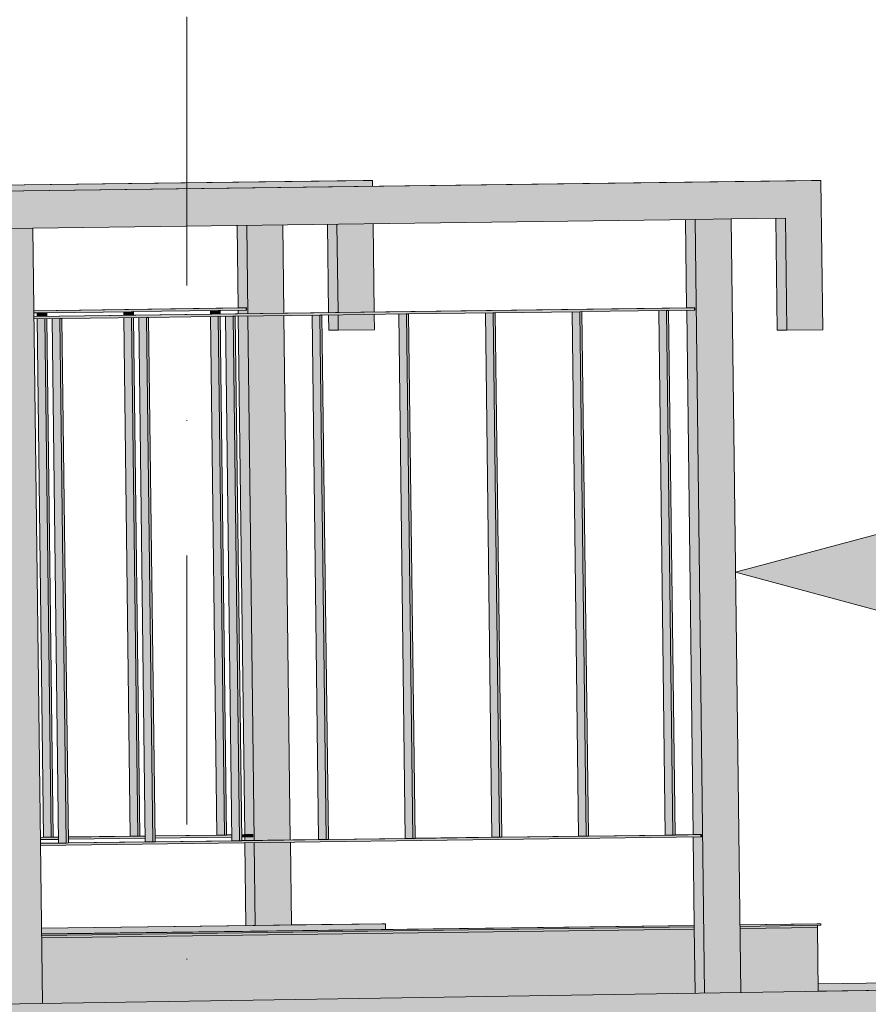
# Model space of a CAD drawing. Header units: centimetres. Extents: x -5472 to 10427, y -400 to 1902.
# Tile 89 of 91: x -3561 to -3447, y 1396 to 1527. Entities that reach past the tile are written whole.
import ezdxf
from ezdxf.enums import TextEntityAlignment as Align

# ---------------------------------------------------------------- set-up
doc = ezdxf.new("R2010")
doc.units = ezdxf.units.CM
doc.header["$LTSCALE"] = 0.1
doc.header["$MEASUREMENT"] = 0
doc.linetypes.add('Kropki i Kreski', pattern=[720, 360, -180, 0, -180])
for name, color, linetype in [('2_kładka_IFC.K_IR', 7, 'Continuous'), ('2_stropy.K_IR', 7, 'Continuous'), ('3_opisy.K_IR', 7, 'Continuous'), ('4_osie.ISTN', 7, 'Continuous')]:
    doc.layers.add(name, color=color, linetype=linetype)
doc.styles.add('GENERATED_STYLE_1', font='txt')

# ---------------------------------------------------------------- blocks, each defined once
blk = doc.blocks.new('ElemPrzekroju_5_1')
at = {"layer": '2_stropy.K_IR', "linetype": 'Continuous', "lineweight": 0, "true_color": 0xe0e0e0}
blk.add_hatch(color=254, dxfattribs=at).paths.add_polyline_path([(-3454.13, 1398.46), (-3454.11, 1397.46), (-3393.9, 1398.41), (-3090.02, 1403.18), (-3090.02, 1403.18), (-3066.13, 1403.56), (-3066.13, 1403.55), (-3059.88, 1403.55), (-3002.25, 1403.55), (-2972.14, 1403.55), (-2970.75, 1403.55), (-2866.13, 1404.82), (-2866.13, 1405.3), (-2866.13, 1405.3), (-2866.12, 1406.68), (-3065.69, 1403.89)])
at = {"layer": '2_stropy.K_IR', "color": 7, "linetype": 'Continuous', "lineweight": 0}
blk.add_line((-3065.69, 1403.89), (-3454.13, 1398.46), dxfattribs=at)
blk = doc.blocks.new('ElemPrzekroju_422_1')
at = {"layer": '2_stropy.K_IR', "linetype": 'Continuous', "lineweight": 0, "true_color": 0xb1b1b1}
blk.add_hatch(color=253, dxfattribs=at).paths.add_polyline_path([(-3566.68, 1395.69), (-3566.68, 1391.69), (-3066.13, 1399.56), (-3066.13, 1400.05), (-3066.13, 1403.56)])
at = {"layer": '2_stropy.K_IR', "color": 7, "linetype": 'Continuous', "lineweight": 0}
for p, q in [((-3566.68, 1395.69), (-3066.13, 1403.56)), ((-3066.21, 1403.56), (-3454.11, 1397.46))]:
    blk.add_line(p, q, dxfattribs=at)
blk = doc.blocks.new('ElemPrzekroju_648_1')
at = {"layer": '2_kładka_IFC.K_IR', "linetype": 'Continuous', "lineweight": 0, "true_color": 0xe8e8e8}
for points in [[(-3845.86, 1500.85), (-3844.59, 1500.85), (-3453.74, 1505.99), (-3455.01, 1505.99)], [(-3513.78, 1505.99), (-3515.05, 1505.99), (-3625.46, 1504.53), (-3624.19, 1504.53)], [(-3559.11, 1488.55), (-3559.11, 1488.54), (-3530.67, 1488.91), (-3531.69, 1488.91)], [(-3559.1, 1487.76), (-3559.1, 1487.75), (-3470.63, 1488.91), (-3471.65, 1488.91)], [(-3557.84, 1418.07), (-3558.24, 1418.06), (-3558.24, 1418.05), (-3556.82, 1418.07)], [(-3555.83, 1418.09), (-3556.53, 1418.08), (-3556.53, 1418.07), (-3555.82, 1418.08)], [(-3554.52, 1418.11), (-3554.52, 1418.1), (-3545.22, 1418.22), (-3546.23, 1418.22)], [(-3544.22, 1418.24), (-3544.93, 1418.23), (-3544.93, 1418.22), (-3544.22, 1418.23)], [(-3542.91, 1418.26), (-3542.91, 1418.25), (-3533.61, 1418.37), (-3534.63, 1418.37)], [(-3532.62, 1418.4), (-3533.32, 1418.39), (-3533.32, 1418.37), (-3532.62, 1418.38)], [(-3531.31, 1418.41), (-3531.31, 1418.4), (-3529.81, 1418.42), (-3530.82, 1418.42)], [(-3497.79, 1418.07), (-3508.09, 1417.93), (-3508.09, 1417.92), (-3496.78, 1418.07)], [(-3486.19, 1418.22), (-3496.49, 1418.08), (-3496.49, 1418.07), (-3485.17, 1418.22)], [(-3484.88, 1418.23), (-3484.88, 1418.22), (-3473.57, 1418.37), (-3474.59, 1418.37)], [(-3473.28, 1418.39), (-3473.28, 1418.37), (-3469.76, 1418.42), (-3470.78, 1418.42)], [(-3558.23, 1417.27), (-3558.23, 1417.26), (-3554.8, 1417.3), (-3555.82, 1417.3)], [(-3544.21, 1417.45), (-3554.51, 1417.32), (-3554.51, 1417.31), (-3543.19, 1417.45)], [(-3532.61, 1417.61), (-3542.9, 1417.47), (-3542.9, 1417.46), (-3531.59, 1417.61)], [(-3521, 1417.76), (-3531.3, 1417.62), (-3531.3, 1417.61), (-3519.99, 1417.76)], [(-3509.4, 1417.91), (-3519.7, 1417.78), (-3519.69, 1417.76), (-3508.38, 1417.91)], [(-3558.09, 1405.9), (-3558.09, 1405.89), (-3512.05, 1406.49), (-3512.56, 1406.49)], [(-3558.08, 1405.13), (-3558.08, 1405.12), (-3470.71, 1406.27), (-3470.71, 1406.28)], [(-3454.28, 1406.49), (-3464.6, 1406.36), (-3464.6, 1406.35), (-3453.77, 1406.49)]]:
    blk.add_hatch(color=254, dxfattribs=at).paths.add_polyline_path(points)
at = {"layer": '2_kładka_IFC.K_IR', "linetype": 'Continuous', "lineweight": 0, "true_color": 0xd1d1d1}
for points in [[(-3844.59, 1500.85), (-3844.52, 1495.85), (-3458.51, 1500.92), (-3458.33, 1485.92), (-3453.49, 1485.99), (-3453.74, 1505.99)], [(-3624.19, 1504.53), (-3624.18, 1503.76), (-3513.77, 1505.21), (-3513.78, 1505.99)], [(-3525.8, 1500.04), (-3530.63, 1499.97), (-3530.49, 1488.14), (-3525.65, 1488.2)], [(-3518.55, 1500.13), (-3518.4, 1488.3), (-3513.57, 1488.36), (-3513.71, 1500.2)], [(-3465.77, 1500.83), (-3470.6, 1500.76), (-3469.33, 1397.22), (-3464.49, 1397.3)], [(-3559.25, 1499.6), (-3564.08, 1499.54), (-3562.81, 1395.75), (-3557.97, 1395.83)], [(-3559.11, 1488.54), (-3559.11, 1488.24), (-3530.67, 1488.61), (-3530.67, 1488.91)], [(-3559.1, 1487.75), (-3559.1, 1487.45), (-3470.63, 1488.61), (-3470.63, 1488.91)], [(-3557.39, 1488.26), (-3557.68, 1488.26), (-3557.68, 1487.78), (-3557.39, 1487.79)], [(-3545.79, 1488.42), (-3546.08, 1488.41), (-3546.07, 1487.94), (-3545.78, 1487.94)], [(-3534.18, 1488.57), (-3534.47, 1488.56), (-3534.47, 1488.09), (-3534.18, 1488.09)], [(-3525.65, 1487.89), (-3530.48, 1487.83), (-3529.62, 1417.65), (-3524.79, 1417.71)], [(-3519.99, 1417.76), (-3519.69, 1417.76), (-3520.56, 1487.96), (-3520.85, 1487.95)], [(-3513.56, 1488.05), (-3518.4, 1487.99), (-3518.37, 1485.92), (-3513.54, 1485.99)], [(-3508.38, 1417.91), (-3508.09, 1417.92), (-3508.95, 1488.11), (-3509.24, 1488.11)], [(-3496.78, 1418.07), (-3496.49, 1418.07), (-3497.35, 1488.26), (-3497.64, 1488.26)], [(-3485.17, 1418.22), (-3484.88, 1418.22), (-3485.75, 1488.42), (-3486.04, 1488.41)], [(-3473.57, 1418.37), (-3473.28, 1418.37), (-3474.14, 1488.57), (-3474.43, 1488.56)], [(-3557.38, 1487.47), (-3557.67, 1487.47), (-3556.82, 1418.07), (-3556.53, 1418.07)], [(-3554.8, 1417.3), (-3554.51, 1417.31), (-3555.37, 1487.5), (-3555.66, 1487.5)], [(-3545.78, 1487.63), (-3546.07, 1487.62), (-3545.22, 1418.22), (-3544.93, 1418.22)], [(-3543.19, 1417.45), (-3542.9, 1417.46), (-3543.77, 1487.65), (-3544.06, 1487.65)], [(-3534.18, 1487.78), (-3534.47, 1487.78), (-3533.61, 1418.37), (-3533.32, 1418.37)], [(-3531.59, 1417.61), (-3531.3, 1417.61), (-3532.16, 1487.81), (-3532.45, 1487.8)], [(-3555.82, 1418.08), (-3558.24, 1418.05), (-3558.24, 1417.75), (-3555.82, 1417.78)], [(-3558.23, 1417.26), (-3558.23, 1416.96), (-3469.76, 1418.12), (-3469.76, 1418.42)], [(-3554.52, 1418.1), (-3554.51, 1417.8), (-3544.22, 1417.93), (-3544.22, 1418.23)], [(-3542.91, 1418.25), (-3542.91, 1417.95), (-3532.61, 1418.08), (-3532.62, 1418.38)], [(-3529.81, 1418.42), (-3531.31, 1418.4), (-3531.31, 1418.1), (-3529.8, 1418.12)], [(-3529.62, 1417.33), (-3529.48, 1406.27), (-3524.65, 1406.34), (-3524.78, 1417.4)], [(-3558.09, 1405.89), (-3558.08, 1405.13), (-3512.04, 1405.74), (-3512.05, 1406.49)], [(-3558.08, 1405.12), (-3558.08, 1404.92), (-3470.71, 1406.07), (-3470.71, 1406.27)], [(-3464.6, 1406.35), (-3464.6, 1406.15), (-3453.76, 1406.29), (-3453.77, 1406.49)], [(-3558.08, 1404.63), (-3557.97, 1395.83), (-3470.6, 1397.2), (-3470.7, 1405.78)], [(-3464.6, 1405.86), (-3464.49, 1397.3), (-3454.11, 1397.46), (-3454.22, 1405.99)]]:
    blk.add_hatch(color=254, dxfattribs=at).paths.add_polyline_path(points)
at = {"layer": '2_kładka_IFC.K_IR', "linetype": 'Continuous', "lineweight": 0, "true_color": 0x939393}
for points in [[(-3530.63, 1499.97), (-3531.91, 1499.96), (-3531.77, 1488.91), (-3531.69, 1488.91), (-3530.67, 1488.91), (-3530.67, 1488.61), (-3531.77, 1488.6), (-3531.76, 1488.12), (-3530.49, 1488.14)], [(-3530.63, 1499.97), (-3531.91, 1499.96), (-3531.77, 1488.91), (-3531.69, 1488.91), (-3530.67, 1488.91), (-3530.67, 1488.61), (-3531.77, 1488.6), (-3531.76, 1488.12), (-3530.49, 1488.14)], [(-3518.55, 1500.13), (-3519.82, 1500.12), (-3519.67, 1488.28), (-3518.4, 1488.3)], [(-3518.55, 1500.13), (-3519.82, 1500.12), (-3519.67, 1488.28), (-3518.4, 1488.3)], [(-3471.87, 1500.75), (-3471.73, 1488.91), (-3471.65, 1488.91), (-3470.63, 1488.91), (-3470.63, 1488.61), (-3471.72, 1488.6), (-3470.86, 1418.42), (-3470.78, 1418.42), (-3469.76, 1418.42), (-3469.76, 1418.12), (-3470.86, 1418.11), (-3470.6, 1397.2), (-3469.33, 1397.22), (-3470.6, 1500.76)], [(-3471.87, 1500.75), (-3471.73, 1488.91), (-3471.65, 1488.91), (-3470.63, 1488.91), (-3470.63, 1488.61), (-3471.72, 1488.6), (-3470.86, 1418.42), (-3470.78, 1418.42), (-3469.76, 1418.42), (-3469.76, 1418.12), (-3470.86, 1418.11), (-3470.6, 1397.2), (-3469.33, 1397.22), (-3470.6, 1500.76)], [(-3459.78, 1500.91), (-3459.6, 1485.92), (-3458.33, 1485.92), (-3458.51, 1500.92)], [(-3459.78, 1500.91), (-3459.6, 1485.92), (-3458.33, 1485.92), (-3458.51, 1500.92)], [(-3558.7, 1488.25), (-3558.69, 1487.77), (-3557.68, 1487.78), (-3557.68, 1488.26)], [(-3558.7, 1488.25), (-3558.69, 1487.77), (-3557.68, 1487.78), (-3557.68, 1488.26)], [(-3547.1, 1488.4), (-3547.09, 1487.92), (-3546.07, 1487.94), (-3546.08, 1488.41)], [(-3547.1, 1488.4), (-3547.09, 1487.92), (-3546.07, 1487.94), (-3546.08, 1488.41)], [(-3535.49, 1488.55), (-3535.49, 1488.08), (-3534.47, 1488.09), (-3534.47, 1488.56)], [(-3535.49, 1488.55), (-3535.49, 1488.08), (-3534.47, 1488.09), (-3534.47, 1488.56)], [(-3530.48, 1487.83), (-3531.76, 1487.81), (-3530.9, 1418.42), (-3530.82, 1418.42), (-3529.81, 1418.42), (-3529.8, 1418.12), (-3530.9, 1418.11), (-3530.89, 1417.63), (-3529.62, 1417.65)], [(-3530.48, 1487.83), (-3531.76, 1487.81), (-3530.9, 1418.42), (-3530.82, 1418.42), (-3529.81, 1418.42), (-3529.8, 1418.12), (-3530.9, 1418.11), (-3530.89, 1417.63), (-3529.62, 1417.65)], [(-3521.87, 1487.94), (-3521, 1417.76), (-3519.99, 1417.76), (-3520.85, 1487.95)], [(-3521.87, 1487.94), (-3521, 1417.76), (-3519.99, 1417.76), (-3520.85, 1487.95)], [(-3519.67, 1487.97), (-3519.64, 1485.92), (-3518.37, 1485.92), (-3518.4, 1487.99)], [(-3519.67, 1487.97), (-3519.64, 1485.92), (-3518.37, 1485.92), (-3518.4, 1487.99)], [(-3510.26, 1488.09), (-3509.4, 1417.91), (-3508.38, 1417.91), (-3509.24, 1488.11)], [(-3510.26, 1488.09), (-3509.4, 1417.91), (-3508.38, 1417.91), (-3509.24, 1488.11)], [(-3498.66, 1488.25), (-3497.79, 1418.07), (-3496.78, 1418.07), (-3497.64, 1488.26)], [(-3498.66, 1488.25), (-3497.79, 1418.07), (-3496.78, 1418.07), (-3497.64, 1488.26)], [(-3487.05, 1488.4), (-3486.19, 1418.22), (-3485.17, 1418.22), (-3486.04, 1488.41)], [(-3487.05, 1488.4), (-3486.19, 1418.22), (-3485.17, 1418.22), (-3486.04, 1488.41)], [(-3475.45, 1488.55), (-3474.59, 1418.37), (-3473.57, 1418.37), (-3474.43, 1488.56)], [(-3475.45, 1488.55), (-3474.59, 1418.37), (-3473.57, 1418.37), (-3474.43, 1488.56)], [(-3558.69, 1487.46), (-3557.84, 1418.07), (-3556.82, 1418.07), (-3557.67, 1487.47)], [(-3558.69, 1487.46), (-3557.84, 1418.07), (-3556.82, 1418.07), (-3557.67, 1487.47)], [(-3556.68, 1487.48), (-3555.82, 1417.3), (-3554.8, 1417.3), (-3555.66, 1487.5)], [(-3556.68, 1487.48), (-3555.82, 1417.3), (-3554.8, 1417.3), (-3555.66, 1487.5)], [(-3547.09, 1487.61), (-3546.23, 1418.22), (-3545.22, 1418.22), (-3546.07, 1487.62)], [(-3547.09, 1487.61), (-3546.23, 1418.22), (-3545.22, 1418.22), (-3546.07, 1487.62)], [(-3545.07, 1487.64), (-3544.21, 1417.45), (-3543.19, 1417.45), (-3544.06, 1487.65)], [(-3545.07, 1487.64), (-3544.21, 1417.45), (-3543.19, 1417.45), (-3544.06, 1487.65)], [(-3535.48, 1487.76), (-3534.63, 1418.37), (-3533.61, 1418.37), (-3534.47, 1487.78)], [(-3535.48, 1487.76), (-3534.63, 1418.37), (-3533.61, 1418.37), (-3534.47, 1487.78)], [(-3533.47, 1487.79), (-3532.61, 1417.61), (-3531.59, 1417.61), (-3532.45, 1487.8)], [(-3533.47, 1487.79), (-3532.61, 1417.61), (-3531.59, 1417.61), (-3532.45, 1487.8)], [(-3529.62, 1417.33), (-3530.89, 1417.32), (-3530.75, 1406.26), (-3529.48, 1406.27)], [(-3529.62, 1417.33), (-3530.89, 1417.32), (-3530.75, 1406.26), (-3529.48, 1406.27)]]:
    blk.add_hatch(color=252, dxfattribs=at).paths.add_polyline_path(points)
at = {"layer": '2_kładka_IFC.K_IR', "linetype": 'Continuous', "lineweight": 0, "true_color": 0xaaaaaa}
for points in [[(-3531.69, 1488.91), (-3533.14, 1488.9), (-3530.79, 1488.91), (-3530.67, 1488.91)], [(-3473.1, 1488.9), (-3470.75, 1488.91), (-3470.63, 1488.91), (-3471.65, 1488.91)], [(-3558.24, 1418.06), (-3558.24, 1418.05), (-3556.82, 1418.07), (-3557.84, 1418.07)], [(-3547.57, 1418.2), (-3545.22, 1418.22), (-3546.23, 1418.22)], [(-3534.63, 1418.37), (-3535.96, 1418.35), (-3533.61, 1418.37)], [(-3531.31, 1418.41), (-3529.93, 1418.42), (-3529.81, 1418.42), (-3530.82, 1418.42), (-3531.31, 1418.41)], [(-3497.79, 1418.07), (-3499.13, 1418.05), (-3496.78, 1418.07)], [(-3486.19, 1418.22), (-3487.52, 1418.2), (-3485.17, 1418.22)], [(-3475.92, 1418.35), (-3473.57, 1418.37), (-3474.59, 1418.37)], [(-3472.23, 1418.4), (-3469.88, 1418.42), (-3469.76, 1418.42), (-3470.78, 1418.42)], [(-3557.15, 1417.28), (-3554.8, 1417.3), (-3555.82, 1417.3)], [(-3544.21, 1417.45), (-3545.54, 1417.44), (-3543.19, 1417.45)], [(-3532.61, 1417.61), (-3533.94, 1417.59), (-3531.59, 1417.61)], [(-3521, 1417.76), (-3522.33, 1417.74), (-3519.99, 1417.76)], [(-3509.4, 1417.91), (-3510.73, 1417.9), (-3508.38, 1417.91)], [(-3473.55, 1406.24), (-3472.38, 1406.25), (-3470.71, 1406.27), (-3470.71, 1406.28)], [(-3464.6, 1406.07), (-3464.6, 1405.86), (-3454.22, 1405.99), (-3454.2, 1406.21)], [(-3558.08, 1404.84), (-3558.08, 1404.63), (-3470.7, 1405.78), (-3470.71, 1405.99)]]:
    blk.add_hatch(color=253, dxfattribs=at).paths.add_polyline_path(points)
at = {"layer": '2_kładka_IFC.K_IR', "linetype": 'Continuous', "lineweight": 0, "true_color": 0xa3a3a3}
for points in [[(-3530.79, 1488.91), (-3530.79, 1488.61), (-3530.67, 1488.61), (-3530.67, 1488.91)], [(-3470.75, 1488.91), (-3470.74, 1488.61), (-3470.63, 1488.61), (-3470.63, 1488.91)], [(-3529.81, 1418.42), (-3529.93, 1418.42), (-3529.92, 1418.12), (-3529.8, 1418.12)], [(-3469.88, 1418.42), (-3469.88, 1418.12), (-3469.76, 1418.12), (-3469.76, 1418.42)], [(-3472.38, 1406.25), (-3472.37, 1406.05), (-3470.71, 1406.07), (-3470.71, 1406.27)], [(-3470.7, 1405.78), (-3558.08, 1404.63), (-3558.05, 1402.46), (-3473.4, 1403.57), (-3473.32, 1397.16), (-3557.97, 1395.83), (-3557.97, 1395.83), (-3470.6, 1397.2)], [(-3464.6, 1405.86), (-3464.57, 1403.69), (-3454.79, 1403.82), (-3454.32, 1405.88), (-3454.28, 1405.99)], [(-3464.49, 1397.3), (-3469.33, 1397.22), (-3469.33, 1397.22), (-3464.49, 1397.3)], [(-3464.49, 1397.3), (-3464.49, 1397.3), (-3454.11, 1397.46), (-3454.11, 1397.46)], [(-3557.97, 1395.83), (-3562.81, 1395.76), (-3562.81, 1395.75), (-3557.97, 1395.83)]]:
    blk.add_hatch(color=253, dxfattribs=at).paths.add_polyline_path(points)
at = {"layer": '2_kładka_IFC.K_IR', "linetype": 'Continuous', "lineweight": 0, "true_color": 0x9b9b9b}
for points in [[(-3464.6, 1406.15), (-3464.6, 1406.07), (-3454.2, 1406.21), (-3454.15, 1406.29)], [(-3464.6, 1406.15), (-3464.6, 1406.07), (-3454.2, 1406.21), (-3454.15, 1406.29)], [(-3454.2, 1406.21), (-3464.6, 1406.07), (-3464.6, 1405.86), (-3454.28, 1405.99)], [(-3558.08, 1404.92), (-3558.08, 1404.84), (-3470.71, 1405.99), (-3470.71, 1406.07)], [(-3558.08, 1404.92), (-3558.08, 1404.84), (-3470.71, 1405.99), (-3470.71, 1406.07)], [(-3558.08, 1404.84), (-3558.08, 1404.63), (-3470.7, 1405.78), (-3470.71, 1405.99)]]:
    blk.add_hatch(color=253, dxfattribs=at).paths.add_polyline_path(points)
at = {"layer": '2_kładka_IFC.K_IR', "color": 7, "linetype": 'Continuous', "lineweight": 15}
for p, q in [((-3455.01, 1505.99), (-3845.86, 1500.85)), ((-3453.74, 1505.99), (-3844.59, 1500.85)), ((-3625.46, 1504.53), (-3515.05, 1505.99)), ((-3624.19, 1504.53), (-3513.78, 1505.99)), ((-3515.05, 1505.99), (-3513.78, 1505.99)), ((-3513.77, 1505.21), (-3513.78, 1505.99)), ((-3455.01, 1505.99), (-3453.74, 1505.99)), ((-3453.49, 1485.99), (-3453.74, 1505.99)), ((-3559.25, 1499.6), (-3470.6, 1500.76)), ((-3531.91, 1499.96), (-3531.77, 1488.91)), ((-3530.63, 1499.97), (-3530.49, 1488.14)), ((-3525.8, 1500.04), (-3525.65, 1488.2)), ((-3519.67, 1488.28), (-3519.82, 1500.12)), ((-3518.4, 1488.3), (-3518.55, 1500.13)), ((-3513.57, 1488.36), (-3513.71, 1500.2)), ((-3471.87, 1500.75), (-3471.73, 1488.91)), ((-3465.77, 1500.83), (-3470.6, 1500.76)), ((-3470.6, 1500.76), (-3469.33, 1397.22)), ((-3465.77, 1500.83), (-3458.51, 1500.92)), ((-3465.77, 1500.83), (-3464.49, 1397.3)), ((-3459.6, 1485.92), (-3459.78, 1500.91)), ((-3458.33, 1485.92), (-3458.51, 1500.92)), ((-3559.25, 1499.6), (-3564.08, 1499.54)), ((-3559.25, 1499.6), (-3557.97, 1395.83)), ((-3559.11, 1488.55), (-3531.69, 1488.91)), ((-3530.67, 1488.91), (-3559.11, 1488.54)), ((-3557.68, 1488.26), (-3559.11, 1488.24)), ((-3559.1, 1487.76), (-3471.65, 1488.91)), ((-3470.63, 1488.91), (-3559.1, 1487.75)), ((-3558.69, 1487.77), (-3558.7, 1488.25)), ((-3557.68, 1487.78), (-3557.68, 1488.26)), ((-3557.68, 1488.26), (-3557.39, 1488.26)), ((-3546.08, 1488.41), (-3557.39, 1488.26)), ((-3557.39, 1487.79), (-3557.39, 1488.26)), ((-3547.09, 1487.92), (-3547.1, 1488.4)), ((-3546.08, 1488.41), (-3545.79, 1488.42)), ((-3546.07, 1487.94), (-3546.08, 1488.41)), ((-3534.47, 1488.56), (-3545.79, 1488.42)), ((-3545.78, 1487.94), (-3545.79, 1488.42)), ((-3535.49, 1488.08), (-3535.49, 1488.55)), ((-3534.47, 1488.56), (-3534.18, 1488.57)), ((-3534.47, 1488.09), (-3534.47, 1488.56)), ((-3530.67, 1488.61), (-3534.18, 1488.57)), ((-3534.18, 1488.09), (-3534.18, 1488.57)), ((-3520.85, 1487.95), (-3532.16, 1487.81)), ((-3531.77, 1488.6), (-3531.76, 1488.12)), ((-3531.69, 1488.91), (-3530.67, 1488.91)), ((-3530.67, 1488.91), (-3530.67, 1488.61)), ((-3530.48, 1487.83), (-3529.62, 1417.65)), ((-3525.65, 1487.89), (-3524.79, 1417.71)), ((-3521, 1417.76), (-3521.87, 1487.94)), ((-3520.85, 1487.95), (-3520.56, 1487.96)), ((-3519.99, 1417.76), (-3520.85, 1487.95)), ((-3509.24, 1488.11), (-3520.56, 1487.96)), ((-3519.69, 1417.76), (-3520.56, 1487.96)), ((-3519.64, 1485.92), (-3519.67, 1487.97)), ((-3518.37, 1485.92), (-3518.4, 1487.99)), ((-3513.54, 1485.99), (-3513.56, 1488.05)), ((-3509.4, 1417.91), (-3510.26, 1488.09)), ((-3508.38, 1417.91), (-3509.24, 1488.11)), ((-3509.24, 1488.11), (-3508.95, 1488.11)), ((-3497.64, 1488.26), (-3508.95, 1488.11)), ((-3508.09, 1417.92), (-3508.95, 1488.11)), ((-3497.79, 1418.07), (-3498.66, 1488.25)), ((-3496.78, 1418.07), (-3497.64, 1488.26)), ((-3497.64, 1488.26), (-3497.35, 1488.26)), ((-3486.04, 1488.41), (-3497.35, 1488.26)), ((-3496.49, 1418.07), (-3497.35, 1488.26)), ((-3486.19, 1418.22), (-3487.05, 1488.4)), ((-3486.04, 1488.41), (-3485.75, 1488.42)), ((-3485.17, 1418.22), (-3486.04, 1488.41)), ((-3474.43, 1488.56), (-3485.75, 1488.42)), ((-3484.88, 1418.22), (-3485.75, 1488.42)), ((-3474.59, 1418.37), (-3475.45, 1488.55)), ((-3474.43, 1488.56), (-3474.14, 1488.57)), ((-3473.57, 1418.37), (-3474.43, 1488.56)), ((-3470.63, 1488.61), (-3474.14, 1488.57)), ((-3473.28, 1418.37), (-3474.14, 1488.57)), ((-3471.72, 1488.6), (-3470.86, 1418.42)), ((-3471.65, 1488.91), (-3470.63, 1488.91)), ((-3470.63, 1488.91), (-3470.63, 1488.61)), ((-3555.66, 1487.5), (-3559.1, 1487.45)), ((-3557.84, 1418.07), (-3558.69, 1487.46)), ((-3556.82, 1418.07), (-3557.67, 1487.47)), ((-3556.53, 1418.07), (-3557.38, 1487.47)), ((-3555.82, 1417.3), (-3556.68, 1487.48)), ((-3554.8, 1417.3), (-3555.66, 1487.5)), ((-3555.66, 1487.5), (-3555.37, 1487.5)), ((-3544.06, 1487.65), (-3555.37, 1487.5)), ((-3554.51, 1417.31), (-3555.37, 1487.5)), ((-3546.23, 1418.22), (-3547.09, 1487.61)), ((-3545.22, 1418.22), (-3546.07, 1487.62)), ((-3544.93, 1418.22), (-3545.78, 1487.63)), ((-3544.21, 1417.45), (-3545.07, 1487.64)), ((-3543.19, 1417.45), (-3544.06, 1487.65)), ((-3544.06, 1487.65), (-3543.77, 1487.65)), ((-3532.45, 1487.8), (-3543.77, 1487.65)), ((-3542.9, 1417.46), (-3543.77, 1487.65)), ((-3534.63, 1418.37), (-3535.48, 1487.76)), ((-3533.61, 1418.37), (-3534.47, 1487.78)), ((-3533.32, 1418.37), (-3534.18, 1487.78)), ((-3532.61, 1417.61), (-3533.47, 1487.79)), ((-3532.45, 1487.8), (-3532.16, 1487.81)), ((-3531.59, 1417.61), (-3532.45, 1487.8)), ((-3531.3, 1417.61), (-3532.16, 1487.81)), ((-3531.76, 1487.81), (-3530.9, 1418.42)), ((-3519.64, 1485.92), (-3518.37, 1485.92)), ((-3518.37, 1485.92), (-3513.54, 1485.99)), ((-3459.6, 1485.92), (-3458.33, 1485.92)), ((-3458.33, 1485.92), (-3453.49, 1485.99)), ((-3558.24, 1418.06), (-3557.84, 1418.07)), ((-3556.82, 1418.07), (-3558.24, 1418.05)), ((-3469.76, 1418.12), (-3558.23, 1416.96)), ((-3557.84, 1418.07), (-3556.82, 1418.07)), ((-3556.82, 1418.07), (-3556.53, 1418.07)), ((-3556.53, 1418.08), (-3555.83, 1418.09)), ((-3555.82, 1418.08), (-3556.53, 1418.07)), ((-3554.52, 1418.11), (-3546.23, 1418.22)), ((-3545.22, 1418.22), (-3554.52, 1418.1)), ((-3546.23, 1418.22), (-3545.22, 1418.22)), ((-3545.22, 1418.22), (-3544.93, 1418.22)), ((-3544.93, 1418.23), (-3544.22, 1418.24)), ((-3544.22, 1418.23), (-3544.93, 1418.22)), ((-3542.91, 1418.26), (-3534.63, 1418.37)), ((-3533.61, 1418.37), (-3542.91, 1418.25)), ((-3532.61, 1418.08), (-3542.91, 1417.95)), ((-3534.63, 1418.37), (-3533.61, 1418.37)), ((-3533.61, 1418.37), (-3533.32, 1418.37)), ((-3533.32, 1418.39), (-3532.62, 1418.4)), ((-3532.62, 1418.38), (-3533.32, 1418.37)), ((-3531.31, 1418.41), (-3530.82, 1418.42)), ((-3529.81, 1418.42), (-3531.31, 1418.4)), ((-3529.8, 1418.12), (-3531.31, 1418.1)), ((-3530.9, 1418.11), (-3530.89, 1417.63)), ((-3530.82, 1418.42), (-3529.81, 1418.42)), ((-3529.81, 1418.42), (-3529.8, 1418.12)), ((-3508.09, 1417.93), (-3497.79, 1418.07)), ((-3496.78, 1418.07), (-3508.09, 1417.92)), ((-3497.79, 1418.07), (-3496.78, 1418.07)), ((-3496.78, 1418.07), (-3496.49, 1418.07)), ((-3496.49, 1418.08), (-3486.19, 1418.22)), ((-3485.17, 1418.22), (-3496.49, 1418.07)), ((-3486.19, 1418.22), (-3485.17, 1418.22)), ((-3485.17, 1418.22), (-3484.88, 1418.22)), ((-3484.88, 1418.23), (-3474.59, 1418.37)), ((-3473.57, 1418.37), (-3484.88, 1418.22)), ((-3474.59, 1418.37), (-3473.57, 1418.37)), ((-3473.57, 1418.37), (-3473.28, 1418.37)), ((-3473.28, 1418.39), (-3470.78, 1418.42)), ((-3469.76, 1418.42), (-3473.28, 1418.37)), ((-3470.86, 1418.11), (-3470.71, 1406.27)), ((-3470.78, 1418.42), (-3469.76, 1418.42)), ((-3469.76, 1418.42), (-3469.76, 1418.12)), ((-3555.82, 1417.78), (-3558.24, 1417.75)), ((-3558.23, 1417.27), (-3555.82, 1417.3)), ((-3554.8, 1417.3), (-3558.23, 1417.26)), ((-3555.82, 1417.3), (-3554.8, 1417.3)), ((-3554.8, 1417.3), (-3554.51, 1417.31)), ((-3544.22, 1417.93), (-3554.51, 1417.8)), ((-3554.51, 1417.32), (-3544.21, 1417.45)), ((-3543.19, 1417.45), (-3554.51, 1417.31)), ((-3544.21, 1417.45), (-3543.19, 1417.45)), ((-3543.19, 1417.45), (-3542.9, 1417.46)), ((-3542.9, 1417.47), (-3532.61, 1417.61)), ((-3531.59, 1417.61), (-3542.9, 1417.46)), ((-3532.61, 1417.61), (-3531.59, 1417.61)), ((-3531.59, 1417.61), (-3531.3, 1417.61)), ((-3531.3, 1417.62), (-3521, 1417.76)), ((-3519.99, 1417.76), (-3531.3, 1417.61)), ((-3530.89, 1417.32), (-3530.75, 1406.26)), ((-3529.62, 1417.33), (-3529.48, 1406.27)), ((-3524.78, 1417.4), (-3524.65, 1406.34)), ((-3521, 1417.76), (-3519.99, 1417.76)), ((-3519.99, 1417.76), (-3519.69, 1417.76)), ((-3519.7, 1417.78), (-3509.4, 1417.91)), ((-3508.38, 1417.91), (-3519.69, 1417.76)), ((-3509.4, 1417.91), (-3508.38, 1417.91)), ((-3508.38, 1417.91), (-3508.09, 1417.92)), ((-3558.09, 1405.89), (-3512.05, 1406.49)), ((-3558.09, 1405.9), (-3529.48, 1406.27)), ((-3470.71, 1406.28), (-3558.08, 1405.13)), ((-3470.71, 1406.27), (-3558.08, 1405.12)), ((-3524.65, 1406.34), (-3529.48, 1406.27)), ((-3524.65, 1406.34), (-3512.56, 1406.49)), ((-3512.05, 1406.49), (-3512.56, 1406.49)), ((-3512.04, 1405.74), (-3512.05, 1406.49)), ((-3470.71, 1406.07), (-3470.71, 1406.27)), ((-3453.77, 1406.49), (-3464.6, 1406.35)), ((-3454.28, 1406.49), (-3464.6, 1406.36)), ((-3453.76, 1406.29), (-3464.6, 1406.15)), ((-3453.77, 1406.49), (-3454.28, 1406.49)), ((-3454.22, 1405.99), (-3454.2, 1406.21)), ((-3454.2, 1406.21), (-3454.15, 1406.29)), ((-3453.76, 1406.29), (-3453.77, 1406.49)), ((-3470.71, 1406.07), (-3558.08, 1404.92)), ((-3470.7, 1405.78), (-3558.08, 1404.63)), ((-3470.71, 1406.07), (-3470.6, 1397.2)), ((-3454.22, 1405.99), (-3464.6, 1405.86)), ((-3454.11, 1397.46), (-3454.22, 1405.99))]:
    blk.add_line(p, q, dxfattribs=at)
blk = doc.blocks.new('Standardowy znacznik osi[1]_1', base_point=(-3538.63, 1700))
at = {"layer": '4_osie.ISTN', "color": 252, "linetype": 'Kropki i Kreski', "lineweight": 15}
blk.add_line((-3538.63, 1600), (-3538.63, -300), dxfattribs=at)
at = {"layer": '4_osie.ISTN', "color": 252, "lineweight": 0, "style": 'GENERATED_STYLE_1'}
blk.add_attdef('AC_MarkerText_1', text='', height=35, rotation=360, dxfattribs=at).set_placement((-3538.63, 1741.71), align=Align.MIDDLE_CENTER)
blk = doc.blocks.new('Polilinia_10_1', base_point=(-2541.18, 1453.54))
at = {"layer": '3_opisy.K_IR', "linetype": 'Continuous', "lineweight": 0, "true_color": 0x000000}
blk.add_hatch(color=18, dxfattribs=at).paths.add_polyline_path([(-3465.19, 1453.54), (-3437.2, 1446.04), (-3437.2, 1461.04)])
at = {"layer": '3_opisy.K_IR', "color": 7, "linetype": 'Continuous', "lineweight": 15}
for q in [(-3437.2, 1461.04), (-3437.2, 1446.04)]:
    blk.add_line((-3465.19, 1453.54), q, dxfattribs=at)

msp = doc.modelspace()

# ---------------------------------------------------------------- block references
at = {"layer": '2_kładka_IFC.K_IR', "lineweight": 0}
msp.add_blockref('ElemPrzekroju_648_1', (0, 0), dxfattribs=at)
at = {"layer": '2_stropy.K_IR', "lineweight": 0}
for name in ['ElemPrzekroju_5_1', 'ElemPrzekroju_422_1']:
    msp.add_blockref(name, (0, 0), dxfattribs=at)
at = {"layer": '3_opisy.K_IR', "color": 7, "linetype": 'Continuous', "lineweight": 15}
msp.add_blockref('Polilinia_10_1', (-2541.18, 1453.54), dxfattribs=at)
at = {"layer": '4_osie.ISTN', "color": 252, "linetype": 'Continuous', "lineweight": 0}
msp.add_blockref('Standardowy znacznik osi[1]_1', (-3538.63, 1700), dxfattribs=at)

doc.saveas('drawing.dxf')
